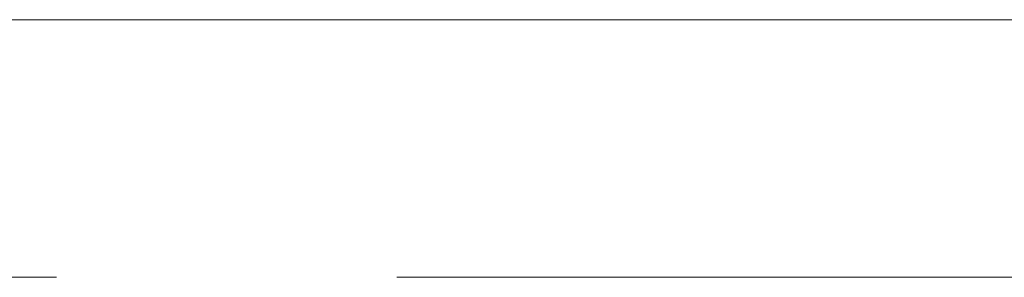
# Model space of a CAD drawing. Extents: x 2820 to 91013, y 1478 to 38178.
# Tile 137 of 182: x 35982 to 36441, y 35828 to 35948. Entities that reach past the tile are written whole.
import ezdxf

# ---------------------------------------------------------------- set-up
doc = ezdxf.new("R2010")
doc.units = 0
doc.header["$LTSCALE"] = 50
doc.linetypes.add('Onderlegger 2e verdieping$0$stramien', pattern=[22.225, 12.7, -3.175, 3.175, -3.175])
doc.layers.get('0').update_dxf_attribs({"linetype": 'CONTINUOUS'})
doc.layers.add('Onderlegger 2e verdieping$0$A-GLAZ', color=8, linetype='CONTINUOUS', lineweight=25)
doc.layers.add('Onderlegger 2e verdieping$0$S-GRID', color=8, linetype='CONTINUOUS', lineweight=18)

# ---------------------------------------------------------------- blocks, each defined once
blk = doc.blocks.new('Onderlegger 2e verdieping$0$vensterbank tweede verdieping - vensterbank tweede verdieping-11898810-Plotview 2e Verdieping - schaal 1 op 100')
at = {"layer": 'Onderlegger 2e verdieping$0$A-GLAZ', "lineweight": 18}
blk.add_line((35798.27, 35948.2), (37401.43, 35948.2), dxfattribs=at)
blk = doc.blocks.new('Onderlegger 2e verdieping')
at = {"layer": 'Onderlegger 2e verdieping$0$S-GRID', "linetype": 'Onderlegger 2e verdieping$0$stramien'}
blk.add_line((2820.36, 35828.2), (55386.6, 35828.2), dxfattribs=at)
at = {"layer": 'Onderlegger 2e verdieping$0$A-GLAZ'}
blk.add_blockref('Onderlegger 2e verdieping$0$vensterbank tweede verdieping - vensterbank tweede verdieping-11898810-Plotview 2e Verdieping - schaal 1 op 100', (0, 0), dxfattribs=at)

msp = doc.modelspace()

# ---------------------------------------------------------------- block references
msp.add_blockref('Onderlegger 2e verdieping', (0, 0))

doc.saveas('drawing.dxf')
